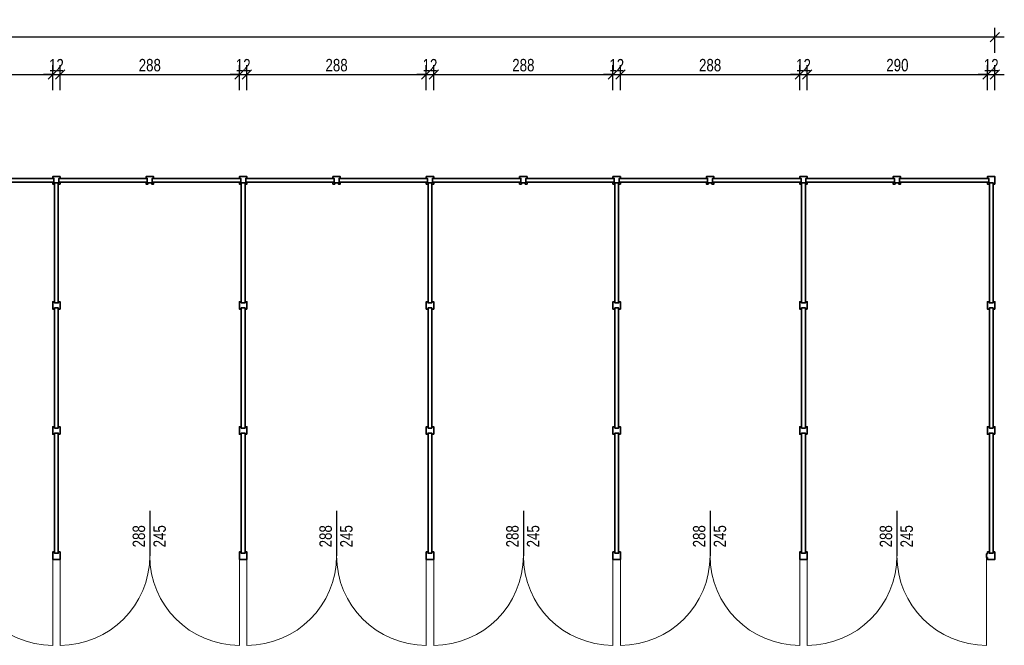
# Model space of a CAD drawing. Header units: centimetres. Extents: x 486002 to 490080, y 148030 to 150099.
# Tile 3 of 3: x 488499 to 490080, y 148956 to 149961. Entities that reach past the tile are written whole.
import ezdxf

# ---------------------------------------------------------------- set-up
doc = ezdxf.new("R2010")
doc.units = ezdxf.units.CM
doc.header["$LTSCALE"] = 100
for name, color, linetype, lineweight in [('1_Ściany przekrój', 2, 'Continuous', 35), ('2_Stolarka', 6, 'Continuous', 18), ('3_Opisy', 4, 'Continuous', 15), ('4_Wymiary', 1, 'Continuous', 13)]:
    doc.layers.add(name, color=color, linetype=linetype, lineweight=lineweight)
doc.styles.add('CDMSTYLE', font='CDMSIMPL', dxfattribs={"width": 0.8, "bigfont": 'CDMBIGPL'})
doc.dimstyles.new('CDM-CM100CM', dxfattribs={"dimscale": 10, "dimtxt": 2, "dimasz": 1.5, "dimexe": 1.5, "dimexo": 0, "dimgap": 0.5, "dimtad": 1, "dimdec": 0, "dimrnd": 0.1, "dimzin": 9, "dimtxsty": 'CDMSTYLE', "dimblk": 'OBLIQUE', "dimcen": 2.5, "dimdle": 1.5, "dimclrd": 9, "dimclre": 9, "dimadec": 1, "dimazin": 2, "dimtfac": 1, "dimtdec": 0, "dimtix": 1, "dimtmove": 1, "dimatfit": 3, "dimldrblk": 'DOT', "dimfxlon": 1, "dimtvp": 1, "dimtolj": 1, "dimtzin": 0, "dimlwd": 25, "dimlwe": 25, "dimarcsym": 0})

# ---------------------------------------------------------------- blocks, each defined once
blk = doc.blocks.new('_OBLIQUE')
at = {"color": 0, "linetype": 'ByBlock'}
blk.add_line((-0.5, -0.5), (0.5, 0.5), dxfattribs=at)
blk = doc.blocks.new('*D6564')
at = {"layer": '4_Wymiary', "color": 9, "lineweight": 25}
for p, q in [((488263.9, 149847.9), (488263.9, 149887.9)), ((488551.9, 149847.9), (488551.9, 149887.9)), ((488248.9, 149872.9), (488566.9, 149872.9))]:
    blk.add_line(p, q, dxfattribs=at)
at = {"layer": 'Defpoints', "color": 0}
for p in [(488551.9, 149872.9), (488263.9, 149709.1), (488551.9, 149709.1)]:
    blk.add_point(p, dxfattribs=at)
at = {"layer": '4_Wymiary', "color": 9, "linetype": 'ByBlock', "lineweight": 25, "xscale": 15, "yscale": 15, "zscale": 15, "rotation": 180}
blk.add_blockref('_OBLIQUE', (488263.9, 149872.9), dxfattribs=at)
at = {"layer": '4_Wymiary', "color": 9, "linetype": 'ByBlock', "lineweight": 25, "xscale": 15, "yscale": 15, "zscale": 15}
blk.add_blockref('_OBLIQUE', (488551.9, 149872.9), dxfattribs=at)
at = {"layer": '4_Wymiary', "color": 0, "insert": (488407.9, 149887.9), "char_height": 20, "attachment_point": 5, "style": 'CDMSTYLE'}
blk.add_mtext('\\A1;288', dxfattribs=at)
blk = doc.blocks.new('_DOT')
at = {"color": 0, "linetype": 'ByBlock'}
blk.add_line((-0.5, 0), (-1, 0), dxfattribs=at)
at = {"color": 0, "linetype": 'ByBlock', "const_width": 0.5}
blk.add_lwpolyline([(-0.25, 0, 1), (0.25, 0, 1)], format="xyb", close=True, dxfattribs=at)
blk = doc.blocks.new('*D6565')
at = {"layer": '4_Wymiary', "color": 9, "lineweight": 25}
for p, q in [((488551.9, 149847.9), (488551.9, 149887.9)), ((488563.9, 149847.9), (488563.9, 149887.9)), ((488536.9, 149872.9), (488578.9, 149872.9)), ((488551.9, 149872.9), (488536.9, 149872.9)), ((488563.9, 149872.9), (488578.9, 149872.9))]:
    blk.add_line(p, q, dxfattribs=at)
at = {"layer": 'Defpoints', "color": 0}
for p in [(488563.9, 149872.9), (488551.9, 149709.1), (488563.9, 149709.1)]:
    blk.add_point(p, dxfattribs=at)
at = {"layer": '4_Wymiary', "color": 9, "linetype": 'ByBlock', "lineweight": 25, "xscale": 15, "yscale": 15, "zscale": 15}
blk.add_blockref('_OBLIQUE', (488551.9, 149872.9), dxfattribs=at)
at = {"layer": '4_Wymiary', "color": 9, "linetype": 'ByBlock', "lineweight": 25, "xscale": 15, "yscale": 15, "zscale": 15, "rotation": 180}
blk.add_blockref('_OBLIQUE', (488563.9, 149872.9), dxfattribs=at)
at = {"layer": '4_Wymiary', "color": 0, "insert": (488557.9, 149887.9), "char_height": 20, "attachment_point": 5, "style": 'CDMSTYLE'}
blk.add_mtext('\\A1;12', dxfattribs=at)
blk = doc.blocks.new('*D6566')
at = {"layer": '4_Wymiary', "color": 9, "lineweight": 25}
for p, q in [((488563.9, 149847.9), (488563.9, 149887.9)), ((488851.9, 149847.9), (488851.9, 149887.9)), ((488548.9, 149872.9), (488866.9, 149872.9))]:
    blk.add_line(p, q, dxfattribs=at)
at = {"layer": 'Defpoints', "color": 0}
for p in [(488851.9, 149872.9), (488563.9, 149709.1), (488851.9, 149709.1)]:
    blk.add_point(p, dxfattribs=at)
at = {"layer": '4_Wymiary', "color": 9, "linetype": 'ByBlock', "lineweight": 25, "xscale": 15, "yscale": 15, "zscale": 15, "rotation": 180}
blk.add_blockref('_OBLIQUE', (488563.9, 149872.9), dxfattribs=at)
at = {"layer": '4_Wymiary', "color": 9, "linetype": 'ByBlock', "lineweight": 25, "xscale": 15, "yscale": 15, "zscale": 15}
blk.add_blockref('_OBLIQUE', (488851.9, 149872.9), dxfattribs=at)
at = {"layer": '4_Wymiary', "color": 0, "insert": (488707.9, 149887.9), "char_height": 20, "attachment_point": 5, "style": 'CDMSTYLE'}
blk.add_mtext('\\A1;288', dxfattribs=at)
blk = doc.blocks.new('*D6567')
at = {"layer": '4_Wymiary', "color": 9, "lineweight": 25}
for p, q in [((488851.9, 149847.9), (488851.9, 149887.9)), ((488863.9, 149847.9), (488863.9, 149887.9)), ((488836.9, 149872.9), (488878.9, 149872.9)), ((488851.9, 149872.9), (488836.9, 149872.9)), ((488863.9, 149872.9), (488878.9, 149872.9))]:
    blk.add_line(p, q, dxfattribs=at)
at = {"layer": 'Defpoints', "color": 0}
for p in [(488863.9, 149872.9), (488851.9, 149709.1), (488863.9, 149709.1)]:
    blk.add_point(p, dxfattribs=at)
at = {"layer": '4_Wymiary', "color": 9, "linetype": 'ByBlock', "lineweight": 25, "xscale": 15, "yscale": 15, "zscale": 15}
blk.add_blockref('_OBLIQUE', (488851.9, 149872.9), dxfattribs=at)
at = {"layer": '4_Wymiary', "color": 9, "linetype": 'ByBlock', "lineweight": 25, "xscale": 15, "yscale": 15, "zscale": 15, "rotation": 180}
blk.add_blockref('_OBLIQUE', (488863.9, 149872.9), dxfattribs=at)
at = {"layer": '4_Wymiary', "color": 0, "insert": (488857.9, 149887.9), "char_height": 20, "attachment_point": 5, "style": 'CDMSTYLE'}
blk.add_mtext('\\A1;12', dxfattribs=at)
blk = doc.blocks.new('*D6568')
at = {"layer": '4_Wymiary', "color": 9, "lineweight": 25}
for p, q in [((488863.9, 149847.9), (488863.9, 149887.9)), ((489151.9, 149847.9), (489151.9, 149887.9)), ((488848.9, 149872.9), (489166.9, 149872.9))]:
    blk.add_line(p, q, dxfattribs=at)
at = {"layer": 'Defpoints', "color": 0}
for p in [(489151.9, 149872.9), (488863.9, 149709.1), (489151.9, 149709.1)]:
    blk.add_point(p, dxfattribs=at)
at = {"layer": '4_Wymiary', "color": 9, "linetype": 'ByBlock', "lineweight": 25, "xscale": 15, "yscale": 15, "zscale": 15, "rotation": 180}
blk.add_blockref('_OBLIQUE', (488863.9, 149872.9), dxfattribs=at)
at = {"layer": '4_Wymiary', "color": 9, "linetype": 'ByBlock', "lineweight": 25, "xscale": 15, "yscale": 15, "zscale": 15}
blk.add_blockref('_OBLIQUE', (489151.9, 149872.9), dxfattribs=at)
at = {"layer": '4_Wymiary', "color": 0, "insert": (489007.9, 149887.9), "char_height": 20, "attachment_point": 5, "style": 'CDMSTYLE'}
blk.add_mtext('\\A1;288', dxfattribs=at)
blk = doc.blocks.new('*D6569')
at = {"layer": '4_Wymiary', "color": 9, "lineweight": 25}
for p, q in [((489151.9, 149847.9), (489151.9, 149887.9)), ((489163.9, 149847.9), (489163.9, 149887.9)), ((489136.9, 149872.9), (489178.9, 149872.9)), ((489151.9, 149872.9), (489136.9, 149872.9)), ((489163.9, 149872.9), (489178.9, 149872.9))]:
    blk.add_line(p, q, dxfattribs=at)
at = {"layer": 'Defpoints', "color": 0}
for p in [(489163.9, 149872.9), (489151.9, 149709.1), (489163.9, 149709.1)]:
    blk.add_point(p, dxfattribs=at)
at = {"layer": '4_Wymiary', "color": 9, "linetype": 'ByBlock', "lineweight": 25, "xscale": 15, "yscale": 15, "zscale": 15}
blk.add_blockref('_OBLIQUE', (489151.9, 149872.9), dxfattribs=at)
at = {"layer": '4_Wymiary', "color": 9, "linetype": 'ByBlock', "lineweight": 25, "xscale": 15, "yscale": 15, "zscale": 15, "rotation": 180}
blk.add_blockref('_OBLIQUE', (489163.9, 149872.9), dxfattribs=at)
at = {"layer": '4_Wymiary', "color": 0, "insert": (489157.9, 149887.9), "char_height": 20, "attachment_point": 5, "style": 'CDMSTYLE'}
blk.add_mtext('\\A1;12', dxfattribs=at)
blk = doc.blocks.new('*D6570')
at = {"layer": '4_Wymiary', "color": 9, "lineweight": 25}
for p, q in [((489163.9, 149847.9), (489163.9, 149887.9)), ((489451.9, 149847.9), (489451.9, 149887.9)), ((489148.9, 149872.9), (489466.9, 149872.9))]:
    blk.add_line(p, q, dxfattribs=at)
at = {"layer": 'Defpoints', "color": 0}
for p in [(489451.9, 149872.9), (489163.9, 149709.1), (489451.9, 149709.1)]:
    blk.add_point(p, dxfattribs=at)
at = {"layer": '4_Wymiary', "color": 9, "linetype": 'ByBlock', "lineweight": 25, "xscale": 15, "yscale": 15, "zscale": 15, "rotation": 180}
blk.add_blockref('_OBLIQUE', (489163.9, 149872.9), dxfattribs=at)
at = {"layer": '4_Wymiary', "color": 9, "linetype": 'ByBlock', "lineweight": 25, "xscale": 15, "yscale": 15, "zscale": 15}
blk.add_blockref('_OBLIQUE', (489451.9, 149872.9), dxfattribs=at)
at = {"layer": '4_Wymiary', "color": 0, "insert": (489307.9, 149887.9), "char_height": 20, "attachment_point": 5, "style": 'CDMSTYLE'}
blk.add_mtext('\\A1;288', dxfattribs=at)
blk = doc.blocks.new('*D6571')
at = {"layer": '4_Wymiary', "color": 9, "lineweight": 25}
for p, q in [((489451.9, 149847.9), (489451.9, 149887.9)), ((489463.9, 149847.9), (489463.9, 149887.9)), ((489436.9, 149872.9), (489478.9, 149872.9)), ((489451.9, 149872.9), (489436.9, 149872.9)), ((489463.9, 149872.9), (489478.9, 149872.9))]:
    blk.add_line(p, q, dxfattribs=at)
at = {"layer": 'Defpoints', "color": 0}
for p in [(489463.9, 149872.9), (489451.9, 149709.1), (489463.9, 149709.1)]:
    blk.add_point(p, dxfattribs=at)
at = {"layer": '4_Wymiary', "color": 9, "linetype": 'ByBlock', "lineweight": 25, "xscale": 15, "yscale": 15, "zscale": 15}
blk.add_blockref('_OBLIQUE', (489451.9, 149872.9), dxfattribs=at)
at = {"layer": '4_Wymiary', "color": 9, "linetype": 'ByBlock', "lineweight": 25, "xscale": 15, "yscale": 15, "zscale": 15, "rotation": 180}
blk.add_blockref('_OBLIQUE', (489463.9, 149872.9), dxfattribs=at)
at = {"layer": '4_Wymiary', "color": 0, "insert": (489457.9, 149887.9), "char_height": 20, "attachment_point": 5, "style": 'CDMSTYLE'}
blk.add_mtext('\\A1;12', dxfattribs=at)
blk = doc.blocks.new('*D6572')
at = {"layer": '4_Wymiary', "color": 9, "lineweight": 25}
for p, q in [((489463.9, 149847.9), (489463.9, 149887.9)), ((489751.9, 149847.9), (489751.9, 149887.9)), ((489448.9, 149872.9), (489766.9, 149872.9))]:
    blk.add_line(p, q, dxfattribs=at)
at = {"layer": 'Defpoints', "color": 0}
for p in [(489751.9, 149872.9), (489463.9, 149709.1), (489751.9, 149709.1)]:
    blk.add_point(p, dxfattribs=at)
at = {"layer": '4_Wymiary', "color": 9, "linetype": 'ByBlock', "lineweight": 25, "xscale": 15, "yscale": 15, "zscale": 15, "rotation": 180}
blk.add_blockref('_OBLIQUE', (489463.9, 149872.9), dxfattribs=at)
at = {"layer": '4_Wymiary', "color": 9, "linetype": 'ByBlock', "lineweight": 25, "xscale": 15, "yscale": 15, "zscale": 15}
blk.add_blockref('_OBLIQUE', (489751.9, 149872.9), dxfattribs=at)
at = {"layer": '4_Wymiary', "color": 0, "insert": (489607.9, 149887.9), "char_height": 20, "attachment_point": 5, "style": 'CDMSTYLE'}
blk.add_mtext('\\A1;288', dxfattribs=at)
blk = doc.blocks.new('*D6573')
at = {"layer": '4_Wymiary', "color": 9, "lineweight": 25}
for p, q in [((489751.9, 149847.9), (489751.9, 149887.9)), ((489763.9, 149847.9), (489763.9, 149887.9)), ((489736.9, 149872.9), (489778.9, 149872.9)), ((489751.9, 149872.9), (489736.9, 149872.9)), ((489763.9, 149872.9), (489778.9, 149872.9))]:
    blk.add_line(p, q, dxfattribs=at)
at = {"layer": 'Defpoints', "color": 0}
for p in [(489763.9, 149872.9), (489751.9, 149709.1), (489763.9, 149709.1)]:
    blk.add_point(p, dxfattribs=at)
at = {"layer": '4_Wymiary', "color": 9, "linetype": 'ByBlock', "lineweight": 25, "xscale": 15, "yscale": 15, "zscale": 15}
blk.add_blockref('_OBLIQUE', (489751.9, 149872.9), dxfattribs=at)
at = {"layer": '4_Wymiary', "color": 9, "linetype": 'ByBlock', "lineweight": 25, "xscale": 15, "yscale": 15, "zscale": 15, "rotation": 180}
blk.add_blockref('_OBLIQUE', (489763.9, 149872.9), dxfattribs=at)
at = {"layer": '4_Wymiary', "color": 0, "insert": (489757.9, 149887.9), "char_height": 20, "attachment_point": 5, "style": 'CDMSTYLE'}
blk.add_mtext('\\A1;12', dxfattribs=at)
blk = doc.blocks.new('*D6574')
at = {"layer": '4_Wymiary', "color": 9, "lineweight": 25}
for p, q in [((489763.9, 149847.9), (489763.9, 149887.9)), ((490053.4, 149847.9), (490053.4, 149887.9)), ((489748.9, 149872.9), (490068.4, 149872.9))]:
    blk.add_line(p, q, dxfattribs=at)
at = {"layer": 'Defpoints', "color": 0}
for p in [(490053.4, 149872.9), (489763.9, 149709.1), (490053.4, 149709.1)]:
    blk.add_point(p, dxfattribs=at)
at = {"layer": '4_Wymiary', "color": 9, "linetype": 'ByBlock', "lineweight": 25, "xscale": 15, "yscale": 15, "zscale": 15, "rotation": 180}
blk.add_blockref('_OBLIQUE', (489763.9, 149872.9), dxfattribs=at)
at = {"layer": '4_Wymiary', "color": 9, "linetype": 'ByBlock', "lineweight": 25, "xscale": 15, "yscale": 15, "zscale": 15}
blk.add_blockref('_OBLIQUE', (490053.4, 149872.9), dxfattribs=at)
at = {"layer": '4_Wymiary', "color": 0, "insert": (489908.7, 149887.9), "char_height": 20, "attachment_point": 5, "style": 'CDMSTYLE'}
blk.add_mtext('\\A1;290', dxfattribs=at)
blk = doc.blocks.new('*D6575')
at = {"layer": '4_Wymiary', "color": 9, "lineweight": 25}
for p, q in [((490053.4, 149847.9), (490053.4, 149887.9)), ((490065.4, 149847.9), (490065.4, 149887.9)), ((490038.4, 149872.9), (490080.4, 149872.9)), ((490053.4, 149872.9), (490038.4, 149872.9)), ((490065.4, 149872.9), (490080.4, 149872.9))]:
    blk.add_line(p, q, dxfattribs=at)
at = {"layer": 'Defpoints', "color": 0}
for p in [(490065.4, 149872.9), (490053.4, 149709.1), (490065.4, 149709.1)]:
    blk.add_point(p, dxfattribs=at)
at = {"layer": '4_Wymiary', "color": 9, "linetype": 'ByBlock', "lineweight": 25, "xscale": 15, "yscale": 15, "zscale": 15}
blk.add_blockref('_OBLIQUE', (490053.4, 149872.9), dxfattribs=at)
at = {"layer": '4_Wymiary', "color": 9, "linetype": 'ByBlock', "lineweight": 25, "xscale": 15, "yscale": 15, "zscale": 15, "rotation": 180}
blk.add_blockref('_OBLIQUE', (490065.4, 149872.9), dxfattribs=at)
at = {"layer": '4_Wymiary', "color": 0, "insert": (490059.4, 149887.9), "char_height": 20, "attachment_point": 5, "style": 'CDMSTYLE'}
blk.add_mtext('\\A1;12', dxfattribs=at)
blk = doc.blocks.new('*D6576')
at = {"layer": '4_Wymiary', "color": 9, "lineweight": 25}
for p, q in [((486150.4, 149907.9), (486150.4, 149947.9)), ((490065.4, 149907.9), (490065.4, 149947.9)), ((490080.4, 149932.9), (486135.4, 149932.9))]:
    blk.add_line(p, q, dxfattribs=at)
at = {"layer": 'Defpoints', "color": 0}
for p in [(486150.4, 149932.9), (486150.4, 149709.1), (490065.4, 149709.1)]:
    blk.add_point(p, dxfattribs=at)
at = {"layer": '4_Wymiary', "color": 9, "linetype": 'ByBlock', "lineweight": 25, "xscale": 15, "yscale": 15, "zscale": 15, "rotation": 180}
blk.add_blockref('_OBLIQUE', (486150.4, 149932.9), dxfattribs=at)
at = {"layer": '4_Wymiary', "color": 9, "linetype": 'ByBlock', "lineweight": 25, "xscale": 15, "yscale": 15, "zscale": 15}
blk.add_blockref('_OBLIQUE', (490065.4, 149932.9), dxfattribs=at)
at = {"layer": '4_Wymiary', "color": 0, "insert": (488107.9, 149947.9), "char_height": 20, "attachment_point": 5, "style": 'CDMSTYLE'}
blk.add_mtext('\\A1;3915', dxfattribs=at)

msp = doc.modelspace()

# ---------------------------------------------------------------- linework, layer by layer
at = {"layer": '1_Ściany przekrój'}
for points in [[(488563.9, 149700.1), (488561.9, 149700.1), (488561.9, 149706.1), (488563.9, 149706.1), (488563.9, 149709.1), (488560.9, 149709.1), (488560.9, 149709.1), (488554.9, 149709.1), (488554.9, 149709.1), (488551.9, 149709.1), (488551.9, 149706.1), (488553.9, 149706.1), (488553.9, 149700.1), (488551.9, 149700.1), (488551.9, 149697.1), (488554.9, 149697.1), (488554.9, 149699.1), (488560.9, 149699.1), (488560.9, 149697.1), (488563.9, 149697.1)], [(488713.9, 149700.1), (488711.9, 149700.1), (488711.9, 149706.1), (488713.9, 149706.1), (488713.9, 149709.1), (488710.9, 149709.1), (488710.9, 149709.1), (488704.9, 149709.1), (488704.9, 149709.1), (488701.9, 149709.1), (488701.9, 149706.1), (488703.9, 149706.1), (488703.9, 149700.1), (488701.9, 149700.1), (488701.9, 149697.1), (488704.9, 149697.1), (488704.9, 149699.1), (488710.9, 149699.1), (488710.9, 149697.1), (488713.9, 149697.1)], [(488863.9, 149700.1), (488861.9, 149700.1), (488861.9, 149706.1), (488863.9, 149706.1), (488863.9, 149709.1), (488860.9, 149709.1), (488860.9, 149709.1), (488854.9, 149709.1), (488854.9, 149709.1), (488851.9, 149709.1), (488851.9, 149706.1), (488853.9, 149706.1), (488853.9, 149700.1), (488851.9, 149700.1), (488851.9, 149697.1), (488854.9, 149697.1), (488854.9, 149699.1), (488860.9, 149699.1), (488860.9, 149697.1), (488863.9, 149697.1)], [(489013.9, 149700.1), (489011.9, 149700.1), (489011.9, 149706.1), (489013.9, 149706.1), (489013.9, 149709.1), (489010.9, 149709.1), (489010.9, 149709.1), (489004.9, 149709.1), (489004.9, 149709.1), (489001.9, 149709.1), (489001.9, 149706.1), (489003.9, 149706.1), (489003.9, 149700.1), (489001.9, 149700.1), (489001.9, 149697.1), (489004.9, 149697.1), (489004.9, 149699.1), (489010.9, 149699.1), (489010.9, 149697.1), (489013.9, 149697.1)], [(489163.9, 149700.1), (489161.9, 149700.1), (489161.9, 149706.1), (489163.9, 149706.1), (489163.9, 149709.1), (489160.9, 149709.1), (489160.9, 149709.1), (489154.9, 149709.1), (489154.9, 149709.1), (489151.9, 149709.1), (489151.9, 149706.1), (489153.9, 149706.1), (489153.9, 149700.1), (489151.9, 149700.1), (489151.9, 149697.1), (489154.9, 149697.1), (489154.9, 149699.1), (489160.9, 149699.1), (489160.9, 149697.1), (489163.9, 149697.1)], [(489313.9, 149700.1), (489311.9, 149700.1), (489311.9, 149706.1), (489313.9, 149706.1), (489313.9, 149709.1), (489310.9, 149709.1), (489310.9, 149709.1), (489304.9, 149709.1), (489304.9, 149709.1), (489301.9, 149709.1), (489301.9, 149706.1), (489303.9, 149706.1), (489303.9, 149700.1), (489301.9, 149700.1), (489301.9, 149697.1), (489304.9, 149697.1), (489304.9, 149699.1), (489310.9, 149699.1), (489310.9, 149697.1), (489313.9, 149697.1)], [(489463.9, 149700.1), (489461.9, 149700.1), (489461.9, 149706.1), (489463.9, 149706.1), (489463.9, 149709.1), (489460.9, 149709.1), (489460.9, 149709.1), (489454.9, 149709.1), (489454.9, 149709.1), (489451.9, 149709.1), (489451.9, 149706.1), (489453.9, 149706.1), (489453.9, 149700.1), (489451.9, 149700.1), (489451.9, 149697.1), (489454.9, 149697.1), (489454.9, 149699.1), (489460.9, 149699.1), (489460.9, 149697.1), (489463.9, 149697.1)], [(489613.9, 149700.1), (489611.9, 149700.1), (489611.9, 149706.1), (489613.9, 149706.1), (489613.9, 149709.1), (489610.9, 149709.1), (489610.9, 149709.1), (489604.9, 149709.1), (489604.9, 149709.1), (489601.9, 149709.1), (489601.9, 149706.1), (489603.9, 149706.1), (489603.9, 149700.1), (489601.9, 149700.1), (489601.9, 149697.1), (489604.9, 149697.1), (489604.9, 149699.1), (489610.9, 149699.1), (489610.9, 149697.1), (489613.9, 149697.1)], [(489763.9, 149700.1), (489761.9, 149700.1), (489761.9, 149706.1), (489763.9, 149706.1), (489763.9, 149709.1), (489760.9, 149709.1), (489760.9, 149709.1), (489754.9, 149709.1), (489754.9, 149709.1), (489751.9, 149709.1), (489751.9, 149706.1), (489753.9, 149706.1), (489753.9, 149700.1), (489751.9, 149700.1), (489751.9, 149697.1), (489754.9, 149697.1), (489754.9, 149699.1), (489760.9, 149699.1), (489760.9, 149697.1), (489763.9, 149697.1)], [(489913.9, 149700.1), (489911.9, 149700.1), (489911.9, 149706.1), (489913.9, 149706.1), (489913.9, 149709.1), (489910.9, 149709.1), (489910.9, 149709.1), (489904.9, 149709.1), (489904.9, 149709.1), (489901.9, 149709.1), (489901.9, 149706.1), (489903.9, 149706.1), (489903.9, 149700.1), (489901.9, 149700.1), (489901.9, 149697.1), (489904.9, 149697.1), (489904.9, 149699.1), (489910.9, 149699.1), (489910.9, 149697.1), (489913.9, 149697.1)], [(488553.9, 149706.1), (488411.9, 149706.1), (488411.9, 149700.1), (488553.9, 149700.1)], [(488560.9, 149699.1), (488554.9, 149699.1), (488554.9, 149506.1), (488560.9, 149506.1)], [(488561.9, 149706.1), (488703.9, 149706.1), (488703.9, 149700.1), (488561.9, 149700.1)], [(488853.9, 149706.1), (488711.9, 149706.1), (488711.9, 149700.1), (488853.9, 149700.1)], [(488860.9, 149699.1), (488854.9, 149699.1), (488854.9, 149506.1), (488860.9, 149506.1)], [(488861.9, 149706.1), (489003.9, 149706.1), (489003.9, 149700.1), (488861.9, 149700.1)], [(489153.9, 149706.1), (489011.9, 149706.1), (489011.9, 149700.1), (489153.9, 149700.1)], [(489160.9, 149699.1), (489154.9, 149699.1), (489154.9, 149506.1), (489160.9, 149506.1)], [(489161.9, 149706.1), (489303.9, 149706.1), (489303.9, 149700.1), (489161.9, 149700.1)], [(489453.9, 149706.1), (489311.9, 149706.1), (489311.9, 149700.1), (489453.9, 149700.1)], [(489460.9, 149699.1), (489454.9, 149699.1), (489454.9, 149506.1), (489460.9, 149506.1)], [(489461.9, 149706.1), (489603.9, 149706.1), (489603.9, 149700.1), (489461.9, 149700.1)], [(489753.9, 149706.1), (489611.9, 149706.1), (489611.9, 149700.1), (489753.9, 149700.1)], [(489760.9, 149699.1), (489754.9, 149699.1), (489754.9, 149506.1), (489760.9, 149506.1)], [(489761.9, 149706.1), (489903.9, 149706.1), (489903.9, 149700.1), (489761.9, 149700.1)], [(490055.4, 149706.1), (489911.9, 149706.1), (489911.9, 149700.1), (490055.4, 149700.1)], [(490056.4, 149699.1), (490062.4, 149699.1), (490062.4, 149506.1), (490056.4, 149506.1)], [(488554.9, 149498.1), (488560.9, 149498.1), (488560.9, 149305.1), (488554.9, 149305.1)], [(488854.9, 149498.1), (488860.9, 149498.1), (488860.9, 149305.1), (488854.9, 149305.1)], [(489154.9, 149498.1), (489160.9, 149498.1), (489160.9, 149305.1), (489154.9, 149305.1)], [(489454.9, 149498.1), (489460.9, 149498.1), (489460.9, 149305.1), (489454.9, 149305.1)], [(489754.9, 149498.1), (489760.9, 149498.1), (489760.9, 149305.1), (489754.9, 149305.1)], [(490062.4, 149498.1), (490056.4, 149498.1), (490056.4, 149305.1), (490062.4, 149305.1)], [(488554.9, 149297.1), (488560.9, 149297.1), (488560.9, 149104.1), (488554.9, 149104.1)], [(488854.9, 149297.1), (488860.9, 149297.1), (488860.9, 149104.1), (488854.9, 149104.1)], [(489154.9, 149297.1), (489160.9, 149297.1), (489160.9, 149104.1), (489154.9, 149104.1)], [(489454.9, 149297.1), (489460.9, 149297.1), (489460.9, 149104.1), (489454.9, 149104.1)], [(489754.9, 149297.1), (489760.9, 149297.1), (489760.9, 149104.1), (489754.9, 149104.1)], [(490062.4, 149297.1), (490056.4, 149297.1), (490056.4, 149104.1), (490062.4, 149104.1)], [(488563.9, 149103.1), (488563.9, 149103.1), (488563.9, 149097.1), (488563.9, 149097.1), (488563.9, 149094.1), (488560.9, 149094.1), (488560.9, 149094.1), (488554.9, 149094.1), (488554.9, 149094.1), (488551.9, 149094.1), (488551.9, 149097.1), (488551.9, 149097.1), (488551.9, 149103.1), (488551.9, 149103.1), (488551.9, 149106.1), (488554.9, 149106.1), (488554.9, 149104.1), (488560.9, 149104.1), (488560.9, 149106.1), (488563.9, 149106.1)], [(488863.9, 149103.1), (488863.9, 149103.1), (488863.9, 149097.1), (488863.9, 149097.1), (488863.9, 149094.1), (488860.9, 149094.1), (488860.9, 149094.1), (488854.9, 149094.1), (488854.9, 149094.1), (488851.9, 149094.1), (488851.9, 149097.1), (488851.9, 149097.1), (488851.9, 149103.1), (488851.9, 149103.1), (488851.9, 149106.1), (488854.9, 149106.1), (488854.9, 149104.1), (488860.9, 149104.1), (488860.9, 149106.1), (488863.9, 149106.1)], [(489163.9, 149103.1), (489163.9, 149103.1), (489163.9, 149097.1), (489163.9, 149097.1), (489163.9, 149094.1), (489160.9, 149094.1), (489160.9, 149094.1), (489154.9, 149094.1), (489154.9, 149094.1), (489151.9, 149094.1), (489151.9, 149097.1), (489151.9, 149097.1), (489151.9, 149103.1), (489151.9, 149103.1), (489151.9, 149106.1), (489154.9, 149106.1), (489154.9, 149104.1), (489160.9, 149104.1), (489160.9, 149106.1), (489163.9, 149106.1)], [(489463.9, 149103.1), (489463.9, 149103.1), (489463.9, 149097.1), (489463.9, 149097.1), (489463.9, 149094.1), (489460.9, 149094.1), (489460.9, 149094.1), (489454.9, 149094.1), (489454.9, 149094.1), (489451.9, 149094.1), (489451.9, 149097.1), (489451.9, 149097.1), (489451.9, 149103.1), (489451.9, 149103.1), (489451.9, 149106.1), (489454.9, 149106.1), (489454.9, 149104.1), (489460.9, 149104.1), (489460.9, 149106.1), (489463.9, 149106.1)], [(489763.9, 149103.1), (489763.9, 149103.1), (489763.9, 149097.1), (489763.9, 149097.1), (489763.9, 149094.1), (489760.9, 149094.1), (489760.9, 149094.1), (489754.9, 149094.1), (489754.9, 149094.1), (489751.9, 149094.1), (489751.9, 149097.1), (489751.9, 149097.1), (489751.9, 149103.1), (489751.9, 149103.1), (489751.9, 149106.1), (489754.9, 149106.1), (489754.9, 149104.1), (489760.9, 149104.1), (489760.9, 149106.1), (489763.9, 149106.1)]]:
    msp.add_lwpolyline(points, close=True, dxfattribs=at)
for points in [[(490065.4, 149697.1), (490065.4, 149709.1), (490062.4, 149709.1), (490062.4, 149709.1), (490056.4, 149709.1), (490056.4, 149709.1), (490053.4, 149709.1), (490053.4, 149706.1)], [(490053.4, 149706.1), (490055.4, 149706.1), (490055.4, 149700.1), (490053.4, 149700.1), (490053.4, 149697.1), (490056.4, 149697.1), (490056.4, 149699.1), (490062.4, 149699.1), (490062.4, 149697.1), (490065.4, 149697.1)], [(488563.9, 149496.1), (488563.9, 149508.1), (488560.9, 149508.1), (488560.9, 149506.1), (488554.9, 149506.1), (488554.9, 149508.1), (488551.9, 149508.1), (488551.9, 149496.1), (488554.9, 149496.1), (488554.9, 149498.1), (488560.9, 149498.1), (488560.9, 149496.1), (488563.9, 149496.1)], [(488863.9, 149496.1), (488863.9, 149508.1), (488860.9, 149508.1), (488860.9, 149506.1), (488854.9, 149506.1), (488854.9, 149508.1), (488851.9, 149508.1), (488851.9, 149496.1), (488854.9, 149496.1), (488854.9, 149498.1), (488860.9, 149498.1), (488860.9, 149496.1), (488863.9, 149496.1)], [(489163.9, 149496.1), (489163.9, 149508.1), (489160.9, 149508.1), (489160.9, 149506.1), (489154.9, 149506.1), (489154.9, 149508.1), (489151.9, 149508.1), (489151.9, 149496.1), (489154.9, 149496.1), (489154.9, 149498.1), (489160.9, 149498.1), (489160.9, 149496.1), (489163.9, 149496.1)], [(489463.9, 149496.1), (489463.9, 149508.1), (489460.9, 149508.1), (489460.9, 149506.1), (489454.9, 149506.1), (489454.9, 149508.1), (489451.9, 149508.1), (489451.9, 149496.1), (489454.9, 149496.1), (489454.9, 149498.1), (489460.9, 149498.1), (489460.9, 149496.1), (489463.9, 149496.1)], [(489763.9, 149496.1), (489763.9, 149508.1), (489760.9, 149508.1), (489760.9, 149506.1), (489754.9, 149506.1), (489754.9, 149508.1), (489751.9, 149508.1), (489751.9, 149496.1), (489754.9, 149496.1), (489754.9, 149498.1), (489760.9, 149498.1), (489760.9, 149496.1), (489763.9, 149496.1)], [(490065.4, 149496.1), (490065.4, 149508.1), (490062.4, 149508.1), (490062.4, 149506.1), (490056.4, 149506.1), (490056.4, 149508.1), (490053.4, 149508.1), (490053.4, 149496.1), (490056.4, 149496.1), (490056.4, 149498.1), (490062.4, 149498.1), (490062.4, 149496.1), (490065.4, 149496.1)], [(488563.9, 149295.1), (488563.9, 149307.1), (488560.9, 149307.1), (488560.9, 149305.1), (488554.9, 149305.1), (488554.9, 149307.1), (488551.9, 149307.1), (488551.9, 149295.1), (488554.9, 149295.1), (488554.9, 149297.1), (488560.9, 149297.1), (488560.9, 149295.1), (488563.9, 149295.1)], [(488863.9, 149295.1), (488863.9, 149307.1), (488860.9, 149307.1), (488860.9, 149305.1), (488854.9, 149305.1), (488854.9, 149307.1), (488851.9, 149307.1), (488851.9, 149295.1), (488854.9, 149295.1), (488854.9, 149297.1), (488860.9, 149297.1), (488860.9, 149295.1), (488863.9, 149295.1)], [(489163.9, 149295.1), (489163.9, 149307.1), (489160.9, 149307.1), (489160.9, 149305.1), (489154.9, 149305.1), (489154.9, 149307.1), (489151.9, 149307.1), (489151.9, 149295.1), (489154.9, 149295.1), (489154.9, 149297.1), (489160.9, 149297.1), (489160.9, 149295.1), (489163.9, 149295.1)], [(489463.9, 149295.1), (489463.9, 149307.1), (489460.9, 149307.1), (489460.9, 149305.1), (489454.9, 149305.1), (489454.9, 149307.1), (489451.9, 149307.1), (489451.9, 149295.1), (489454.9, 149295.1), (489454.9, 149297.1), (489460.9, 149297.1), (489460.9, 149295.1), (489463.9, 149295.1)], [(489763.9, 149295.1), (489763.9, 149307.1), (489760.9, 149307.1), (489760.9, 149305.1), (489754.9, 149305.1), (489754.9, 149307.1), (489751.9, 149307.1), (489751.9, 149295.1), (489754.9, 149295.1), (489754.9, 149297.1), (489760.9, 149297.1), (489760.9, 149295.1), (489763.9, 149295.1)], [(490065.4, 149295.1), (490065.4, 149307.1), (490062.4, 149307.1), (490062.4, 149305.1), (490056.4, 149305.1), (490056.4, 149307.1), (490053.4, 149307.1), (490053.4, 149295.1), (490056.4, 149295.1), (490056.4, 149297.1), (490062.4, 149297.1), (490062.4, 149295.1), (490065.4, 149295.1)], [(490053.4, 149097.1), (490051.9, 149097.1), (490051.9, 149103.1), (490053.4, 149103.1), (490053.4, 149106.1), (490056.4, 149106.1), (490056.4, 149104.1), (490062.4, 149104.1), (490062.4, 149106.1), (490065.4, 149106.1)], [(490065.4, 149106.1), (490065.4, 149094.1), (490062.4, 149094.1), (490062.4, 149094.1), (490056.4, 149094.1), (490056.4, 149094.1), (490053.4, 149094.1), (490053.4, 149097.1)]]:
    msp.add_lwpolyline(points, dxfattribs=at)
at = {"layer": '2_Stolarka'}
for p, q in [((488551.9, 149100.1), (488551.9, 148956.1)), ((488563.9, 149100.1), (488563.9, 148956.1)), ((488851.9, 149100.1), (488851.9, 148956.1)), ((488863.9, 149100.1), (488863.9, 148956.1)), ((489151.9, 149100.1), (489151.9, 148956.1)), ((489163.9, 149100.1), (489163.9, 148956.1)), ((489451.9, 149100.1), (489451.9, 148956.1)), ((489463.9, 149100.1), (489463.9, 148956.1)), ((489751.9, 149100.1), (489751.9, 148956.1)), ((489763.9, 149100.1), (489763.9, 148956.1)), ((490051.9, 149100.1), (490051.9, 148956.1))]:
    msp.add_line(p, q, dxfattribs=at)
for centre, start, end in [((488551.9, 149100.1), 180, 270), ((488563.9, 149100.1), 270, 0), ((488851.9, 149100.1), 180, 270), ((488863.9, 149100.1), 270, 0), ((489151.9, 149100.1), 180, 270), ((489163.9, 149100.1), 270, 0), ((489451.9, 149100.1), 180, 270), ((489463.9, 149100.1), 270, 0), ((489751.9, 149100.1), 180, 270), ((489763.9, 149100.1), 270, 0), ((490051.9, 149100.1), 180, 270)]:
    msp.add_arc(centre, 144, start, end, dxfattribs=at)
at = {"layer": '3_Opisy', "lineweight": 25}
for p, q in [((488707.9, 149172.1), (488707.9, 149100.1)), ((489007.9, 149172.1), (489007.9, 149100.1)), ((489307.9, 149172.1), (489307.9, 149100.1)), ((489607.9, 149172.1), (489607.9, 149100.1)), ((489907.9, 149172.1), (489907.9, 149100.1))]:
    msp.add_line(p, q, dxfattribs=at)

# ---------------------------------------------------------------- texts
at = {"layer": '3_Opisy', "lineweight": 25, "char_height": 20, "width": 239.361, "attachment_point": 7, "rotation": 89.9608, "style": 'CDMSTYLE'}
for insert in [(488733.9, 149113.4), (489033.9, 149113.4), (489333.9, 149113.4), (489633.9, 149113.4), (489933.9, 149113.4)]:
    msp.add_mtext('288\\P245', dxfattribs=dict(at, insert=insert))

# ---------------------------------------------------------------- dimensions: what is measured, and where the dimension line sits
at = {"layer": '4_Wymiary'}
for base, p1, p2, picture, middle in [((486150.4, 149932.9), (490065.4, 149709.1), (486150.4, 149709.1), '*D6576', (488107.9, 149947.9)), ((488551.9, 149872.9), (488263.9, 149709.1), (488551.9, 149709.1), '*D6564', (488407.9, 149887.9)), ((488563.9, 149872.9), (488551.9, 149709.1), (488563.9, 149709.1), '*D6565', (488557.9, 149887.9)), ((488851.9, 149872.9), (488563.9, 149709.1), (488851.9, 149709.1), '*D6566', (488707.9, 149887.9)), ((488863.9, 149872.9), (488851.9, 149709.1), (488863.9, 149709.1), '*D6567', (488857.9, 149887.9)), ((489151.9, 149872.9), (488863.9, 149709.1), (489151.9, 149709.1), '*D6568', (489007.9, 149887.9)), ((489163.9, 149872.9), (489151.9, 149709.1), (489163.9, 149709.1), '*D6569', (489157.9, 149887.9)), ((489451.9, 149872.9), (489163.9, 149709.1), (489451.9, 149709.1), '*D6570', (489307.9, 149887.9)), ((489463.9, 149872.9), (489451.9, 149709.1), (489463.9, 149709.1), '*D6571', (489457.9, 149887.9)), ((489751.9, 149872.9), (489463.9, 149709.1), (489751.9, 149709.1), '*D6572', (489607.9, 149887.9)), ((489763.9, 149872.9), (489751.9, 149709.1), (489763.9, 149709.1), '*D6573', (489757.9, 149887.9)), ((490053.4313014, 149872.8967574), (489763.9313014, 149709.1449522), (490053.4313014, 149709.1449522), '*D6574', (489908.6813014, 149887.8967574)), ((490065.4, 149872.9), (490053.4, 149709.1), (490065.4, 149709.1), '*D6575', (490059.4, 149887.9))]:
    dim = msp.add_linear_dim(base=base, p1=p1, p2=p2, dimstyle='CDM-CM100CM', dxfattribs=at)
    dim.commit()
    dim.dimension.update_dxf_attribs({"geometry": picture, "text_midpoint": middle})

doc.saveas('drawing.dxf')
